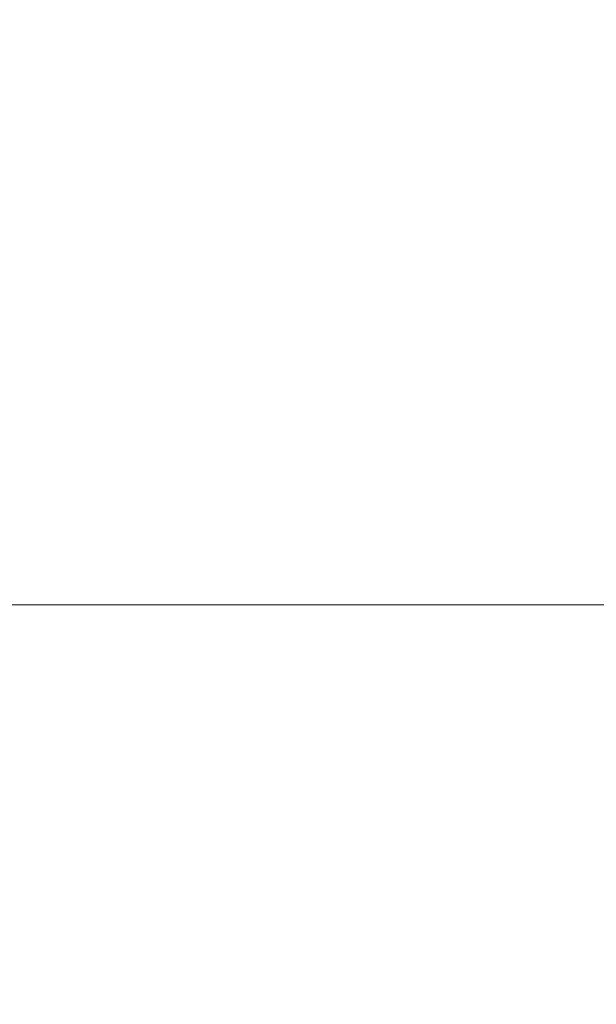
# Model space of a CAD drawing. Header units: centimetres. Extents: x -26 to 27.3, y 37.2 to 39.
# Tile 171 of 256: x -8.1225 to -8.101, y 38.8852 to 38.9219. Entities that reach past the tile are written whole.
import ezdxf

# ---------------------------------------------------------------- set-up
doc = ezdxf.new("R2010")
doc.units = ezdxf.units.CM
doc.header["$LTSCALE"] = 2.54
doc.layers.add('Lucido design-1', color=7, linetype='Continuous')

# ---------------------------------------------------------------- blocks, each defined once
blk = doc.blocks.new('Gruppo-6-1')
at = {"color": 7, "linetype": 'Continuous', "lineweight": 9}
for points, invisible_edges in [([(-25.859734, 38.925276, -349.285885), (-25.859734, 38.921753, -349.285049), (27.240266, 38.921753, -349.285049), (27.240266, 38.925276, -349.285885)], 10), ([(-25.859734, 38.925276, -373.252648), (-25.859734, 38.921753, -373.251812), (27.240266, 38.921753, -373.251812), (27.240266, 38.925276, -373.252648)], 10), ([(-8.118746, 38.925349, -350.07032), (-8.117712, 38.923587, -350.07032), (-8.120842, 38.921838, -350.072196), (-8.121799, 38.923469, -350.072196)], 15), ([(-8.118746, 38.925349, -374.037083), (-8.117712, 38.923587, -374.037083), (-8.120842, 38.921838, -374.038959), (-8.121799, 38.923469, -374.038959)], 15), ([(-8.114647, 38.925299, -350.068299), (-8.113619, 38.923363, -350.068299), (-8.116754, 38.921782, -350.07032), (-8.117712, 38.923587, -350.07032)], 15), ([(-8.114647, 38.925299, -374.035062), (-8.113619, 38.923363, -374.035062), (-8.116754, 38.921782, -374.037083), (-8.117712, 38.923587, -374.037083)], 15), ([(-8.1035, 38.925531, -350.061354), (-8.102472, 38.923122, -350.061354), (-8.105531, 38.921893, -350.063831), (-8.106504, 38.924173, -350.063831)], 15), ([(-8.1035, 38.925531, -374.028117), (-8.102472, 38.923122, -374.028117), (-8.105531, 38.921893, -374.030594), (-8.106504, 38.924173, -374.030594)], 15), ([(-8.122825, 38.925058, -350.072196), (-8.121799, 38.923469, -350.072196), (-8.124911, 38.921553, -350.073923), (-8.125853, 38.923012, -350.073923)], 15), ([(-8.122825, 38.925058, -374.038959), (-8.121799, 38.923469, -374.038959), (-8.124911, 38.921553, -374.040686), (-8.125853, 38.923012, -374.040686)], 15), ([(-8.110557, 38.924906, -350.066134), (-8.109549, 38.922797, -350.066134), (-8.112674, 38.921384, -350.068299), (-8.113619, 38.923363, -350.068299)], 15), ([(-8.110557, 38.924906, -374.032898), (-8.109549, 38.922797, -374.032898), (-8.112674, 38.921384, -374.035062), (-8.113619, 38.923363, -374.035062)], 15), ([(-8.106504, 38.924173, -350.063831), (-8.105531, 38.921893, -350.063831), (-8.108631, 38.920647, -350.066134), (-8.109549, 38.922797, -350.066134)], 15), ([(-8.106504, 38.924173, -374.030594), (-8.105531, 38.921893, -374.030594), (-8.108631, 38.920647, -374.032898), (-8.109549, 38.922797, -374.032898)], 15), ([(-8.09955, 38.924296, -350.058779), (-8.098578, 38.92172, -350.058779), (-8.101547, 38.920671, -350.061354), (-8.102472, 38.923122, -350.061354)], 15), ([(-8.09955, 38.924296, -374.025542), (-8.098578, 38.92172, -374.025542), (-8.101547, 38.920671, -374.028117), (-8.102472, 38.923122, -374.028117)], 15), ([(-8.121799, 38.923469, -350.072196), (-8.120842, 38.921838, -350.072196), (-8.124033, 38.920056, -350.073923), (-8.124911, 38.921553, -350.073923)], 15), ([(-8.121799, 38.923469, -374.038959), (-8.120842, 38.921838, -374.038959), (-8.124033, 38.920056, -374.040686), (-8.124911, 38.921553, -374.040686)], 15), ([(-8.117712, 38.923587, -350.07032), (-8.116754, 38.921782, -350.07032), (-8.119955, 38.920168, -350.072196), (-8.120842, 38.921838, -350.072196)], 15), ([(-8.117712, 38.923587, -374.037083), (-8.116754, 38.921782, -374.037083), (-8.119955, 38.920168, -374.038959), (-8.120842, 38.921838, -374.038959)], 15), ([(-8.113619, 38.923363, -350.068299), (-8.112674, 38.921384, -350.068299), (-8.115873, 38.919938, -350.07032), (-8.116754, 38.921782, -350.07032)], 15), ([(-8.113619, 38.923363, -374.035062), (-8.112674, 38.921384, -374.035062), (-8.115873, 38.919938, -374.037083), (-8.116754, 38.921782, -374.037083)], 15), ([(-8.102472, 38.923122, -350.061354), (-8.101547, 38.920671, -350.061354), (-8.104655, 38.919573, -350.063831), (-8.105531, 38.921893, -350.063831)], 15), ([(-8.102472, 38.923122, -374.028117), (-8.101547, 38.920671, -374.028117), (-8.104655, 38.919573, -374.030594), (-8.105531, 38.921893, -374.030594)], 15), ([(-8.109549, 38.922797, -350.066134), (-8.108631, 38.920647, -350.066134), (-8.111813, 38.919368, -350.068299), (-8.112674, 38.921384, -350.068299)], 15), ([(-8.109549, 38.922797, -374.032898), (-8.108631, 38.920647, -374.032898), (-8.111813, 38.919368, -374.035062), (-8.112674, 38.921384, -374.035062)], 15), ([(27.240266, 38.921101, -349.284894), (27.240266, 38.921753, -349.285049), (-25.859734, 38.921753, -349.285049), (-25.859734, 38.921101, -349.284894)], 10), ([(27.240266, 38.921101, -373.251657), (27.240266, 38.921753, -373.251812), (-25.859734, 38.921753, -373.251812), (-25.859734, 38.921101, -373.251657)], 10), ([(-8.120842, 38.921838, -350.072196), (-8.119955, 38.920168, -350.072196), (-8.123219, 38.918523, -350.073923), (-8.124033, 38.920056, -350.073923)], 15), ([(-8.120842, 38.921838, -374.038959), (-8.119955, 38.920168, -374.038959), (-8.123219, 38.918523, -374.040686), (-8.124033, 38.920056, -374.040686)], 15), ([(-8.116754, 38.921782, -350.07032), (-8.115873, 38.919938, -350.07032), (-8.11914, 38.918462, -350.072196), (-8.119955, 38.920168, -350.072196)], 15), ([(-8.116754, 38.921782, -374.037083), (-8.115873, 38.919938, -374.037083), (-8.11914, 38.918462, -374.038959), (-8.119955, 38.920168, -374.038959)], 15), ([(-8.105531, 38.921893, -350.063831), (-8.104655, 38.919573, -350.063831), (-8.107806, 38.918459, -350.066134), (-8.108631, 38.920647, -350.066134)], 15), ([(-8.105531, 38.921893, -374.030594), (-8.104655, 38.919573, -374.030594), (-8.107806, 38.918459, -374.032898), (-8.108631, 38.920647, -374.032898)], 15), ([(-8.098578, 38.92172, -350.058779), (-8.097716, 38.919105, -350.058779), (-8.100727, 38.918183, -350.061354), (-8.101547, 38.920671, -350.061354)], 15), ([(-8.098578, 38.92172, -374.025542), (-8.097716, 38.919105, -374.025542), (-8.100727, 38.918183, -374.028117), (-8.101547, 38.920671, -374.028117)], 15), ([(-8.112674, 38.921384, -350.068299), (-8.111813, 38.919368, -350.068299), (-8.115071, 38.918059, -350.07032), (-8.115873, 38.919938, -350.07032)], 15), ([(-8.112674, 38.921384, -374.035062), (-8.111813, 38.919368, -374.035062), (-8.115071, 38.918059, -374.037083), (-8.115873, 38.919938, -374.037083)], 15), ([(-25.859734, 38.921101, -349.284894), (-25.859734, 38.917475, -349.284197), (27.240266, 38.917475, -349.284197), (27.240266, 38.921101, -349.284894)], 10), ([(-25.859734, 38.921101, -373.251657), (-25.859734, 38.917475, -373.25096), (27.240266, 38.917475, -373.25096), (27.240266, 38.921101, -373.251657)], 10), ([(-8.108631, 38.920647, -350.066134), (-8.107806, 38.918459, -350.066134), (-8.111039, 38.917317, -350.068299), (-8.111813, 38.919368, -350.068299)], 15), ([(-8.108631, 38.920647, -374.032898), (-8.107806, 38.918459, -374.032898), (-8.111039, 38.917317, -374.035062), (-8.111813, 38.919368, -374.035062)], 15), ([(-8.101547, 38.920671, -350.061354), (-8.100727, 38.918183, -350.061354), (-8.103879, 38.917217, -350.063831), (-8.104655, 38.919573, -350.063831)], 15), ([(-8.101547, 38.920671, -374.028117), (-8.100727, 38.918183, -374.028117), (-8.103879, 38.917217, -374.030594), (-8.104655, 38.919573, -374.030594)], 15), ([(-8.119955, 38.920168, -350.072196), (-8.11914, 38.918462, -350.072196), (-8.12247, 38.916956, -350.073923), (-8.123219, 38.918523, -350.073923)], 15), ([(-8.119955, 38.920168, -374.038959), (-8.11914, 38.918462, -374.038959), (-8.12247, 38.916956, -374.040686), (-8.123219, 38.918523, -374.040686)], 15), ([(-8.115873, 38.919938, -350.07032), (-8.115071, 38.918059, -350.07032), (-8.118398, 38.916722, -350.072196), (-8.11914, 38.918462, -350.072196)], 15), ([(-8.115873, 38.919938, -374.037083), (-8.115071, 38.918059, -374.037083), (-8.118398, 38.916722, -374.038959), (-8.11914, 38.918462, -374.038959)], 15), ([(-8.111813, 38.919368, -350.068299), (-8.111039, 38.917317, -350.068299), (-8.114349, 38.916147, -350.07032), (-8.115071, 38.918059, -350.07032)], 15), ([(-8.111813, 38.919368, -374.035062), (-8.111039, 38.917317, -374.035062), (-8.114349, 38.916147, -374.037083), (-8.115071, 38.918059, -374.037083)], 15), ([(-8.104655, 38.919573, -350.063831), (-8.103879, 38.917217, -350.063831), (-8.107074, 38.916239, -350.066134), (-8.107806, 38.918459, -350.066134)], 15), ([(-8.104655, 38.919573, -374.030594), (-8.103879, 38.917217, -374.030594), (-8.107074, 38.916239, -374.032898), (-8.107806, 38.918459, -374.032898)], 15), ([(-8.123219, 38.918523, -350.073923), (-8.12247, 38.916956, -350.073923), (-8.125857, 38.915425, -350.075499), (-8.126538, 38.916849, -350.075499)], 15), ([(-8.123219, 38.918523, -374.040686), (-8.12247, 38.916956, -374.040686), (-8.125857, 38.915425, -374.042262), (-8.126538, 38.916849, -374.042262)], 15), ([(-8.11914, 38.918462, -350.072196), (-8.118398, 38.916722, -350.072196), (-8.121789, 38.91536, -350.073923), (-8.12247, 38.916956, -350.073923)], 15), ([(-8.11914, 38.918462, -374.038959), (-8.118398, 38.916722, -374.038959), (-8.121789, 38.91536, -374.040686), (-8.12247, 38.916956, -374.040686)], 15), ([(-8.107806, 38.918459, -350.066134), (-8.107074, 38.916239, -350.066134), (-8.110353, 38.915235, -350.068299), (-8.111039, 38.917317, -350.068299)], 15), ([(-8.107806, 38.918459, -374.032898), (-8.107074, 38.916239, -374.032898), (-8.110353, 38.915235, -374.035062), (-8.111039, 38.917317, -374.035062)], 15), ([(-8.115071, 38.918059, -350.07032), (-8.114349, 38.916147, -350.07032), (-8.11773, 38.914953, -350.072196), (-8.118398, 38.916722, -350.072196)], 15), ([(-8.115071, 38.918059, -374.037083), (-8.114349, 38.916147, -374.037083), (-8.11773, 38.914953, -374.038959), (-8.118398, 38.916722, -374.038959)], 15), ([(-8.100727, 38.918183, -350.061354), (-8.100013, 38.915662, -350.061354), (-8.103203, 38.914831, -350.063831), (-8.103879, 38.917217, -350.063831)], 15), ([(-8.100727, 38.918183, -374.028117), (-8.100013, 38.915662, -374.028117), (-8.103203, 38.914831, -374.030594), (-8.103879, 38.917217, -374.030594)], 15), ([(27.240266, 38.91688, -349.284083), (27.240266, 38.917475, -349.284197), (-25.859734, 38.917475, -349.284197), (-25.859734, 38.91688, -349.284083)], 10), ([(27.240266, 38.91688, -373.250846), (27.240266, 38.917475, -373.25096), (-25.859734, 38.917475, -373.25096), (-25.859734, 38.91688, -373.250846)], 10), ([(-8.111039, 38.917317, -350.068299), (-8.110353, 38.915235, -350.068299), (-8.11371, 38.914207, -350.07032), (-8.114349, 38.916147, -350.07032)], 15), ([(-8.111039, 38.917317, -374.035062), (-8.110353, 38.915235, -374.035062), (-8.11371, 38.914207, -374.037083), (-8.114349, 38.916147, -374.037083)], 15), ([(-8.103879, 38.917217, -350.063831), (-8.103203, 38.914831, -350.063831), (-8.106437, 38.913989, -350.066134), (-8.107074, 38.916239, -350.066134)], 15), ([(-8.103879, 38.917217, -374.030594), (-8.103203, 38.914831, -374.030594), (-8.106437, 38.913989, -374.032898), (-8.107074, 38.916239, -374.032898)], 15), ([(-25.859734, 38.91688, -349.284083), (-25.859734, 38.913163, -349.283532), (27.240266, 38.913163, -349.283532), (27.240266, 38.91688, -349.284083)], 10), ([(-25.859734, 38.91688, -373.250846), (-25.859734, 38.913163, -373.250295), (27.240266, 38.913163, -373.250295), (27.240266, 38.91688, -373.250846)], 10), ([(-8.12247, 38.916956, -350.073923), (-8.121789, 38.91536, -350.073923), (-8.125238, 38.913974, -350.075499), (-8.125857, 38.915425, -350.075499)], 15), ([(-8.12247, 38.916956, -374.040686), (-8.121789, 38.91536, -374.040686), (-8.125238, 38.913974, -374.042262), (-8.125857, 38.915425, -374.042262)], 15), ([(-8.118398, 38.916722, -350.072196), (-8.11773, 38.914953, -350.072196), (-8.121176, 38.913735, -350.073923), (-8.121789, 38.91536, -350.073923)], 15), ([(-8.118398, 38.916722, -374.038959), (-8.11773, 38.914953, -374.038959), (-8.121176, 38.913735, -374.040686), (-8.121789, 38.91536, -374.040686)], 15), ([(-8.114349, 38.916147, -350.07032), (-8.11371, 38.914207, -350.07032), (-8.117138, 38.913157, -350.072196), (-8.11773, 38.914953, -350.072196)], 15), ([(-8.114349, 38.916147, -374.037083), (-8.11371, 38.914207, -374.037083), (-8.117138, 38.913157, -374.038959), (-8.11773, 38.914953, -374.038959)], 15), ([(-8.107074, 38.916239, -350.066134), (-8.106437, 38.913989, -350.066134), (-8.109756, 38.913125, -350.068299), (-8.110353, 38.915235, -350.068299)], 15), ([(-8.107074, 38.916239, -374.032898), (-8.106437, 38.913989, -374.032898), (-8.109756, 38.913125, -374.035062), (-8.110353, 38.915235, -374.035062)], 15), ([(-8.121789, 38.91536, -350.073923), (-8.121176, 38.913735, -350.073923), (-8.124681, 38.912497, -350.075499), (-8.125238, 38.913974, -350.075499)], 15), ([(-8.121789, 38.91536, -374.040686), (-8.121176, 38.913735, -374.040686), (-8.124681, 38.912497, -374.042262), (-8.125238, 38.913974, -374.042262)], 15), ([(-8.100013, 38.915662, -350.061354), (-8.099407, 38.913113, -350.061354), (-8.102629, 38.912419, -350.063831), (-8.103203, 38.914831, -350.063831)], 15), ([(-8.100013, 38.915662, -374.028117), (-8.099407, 38.913113, -374.028117), (-8.102629, 38.912419, -374.030594), (-8.103203, 38.914831, -374.030594)], 15), ([(-8.11773, 38.914953, -350.072196), (-8.117138, 38.913157, -350.072196), (-8.120632, 38.912087, -350.073923), (-8.121176, 38.913735, -350.073923)], 15), ([(-8.11773, 38.914953, -374.038959), (-8.117138, 38.913157, -374.038959), (-8.120632, 38.912087, -374.040686), (-8.121176, 38.913735, -374.040686)], 15), ([(-8.110353, 38.915235, -350.068299), (-8.109756, 38.913125, -350.068299), (-8.113153, 38.912241, -350.07032), (-8.11371, 38.914207, -350.07032)], 15), ([(-8.110353, 38.915235, -374.035062), (-8.109756, 38.913125, -374.035062), (-8.113153, 38.912241, -374.037083), (-8.11371, 38.914207, -374.037083)], 15), ([(-8.103203, 38.914831, -350.063831), (-8.102629, 38.912419, -350.063831), (-8.105896, 38.911715, -350.066134), (-8.106437, 38.913989, -350.066134)], 15), ([(-8.103203, 38.914831, -374.030594), (-8.102629, 38.912419, -374.030594), (-8.105896, 38.911715, -374.032898), (-8.106437, 38.913989, -374.032898)], 15), ([(-8.11371, 38.914207, -350.07032), (-8.113153, 38.912241, -350.07032), (-8.116623, 38.911337, -350.072196), (-8.117138, 38.913157, -350.072196)], 15), ([(-8.11371, 38.914207, -374.037083), (-8.113153, 38.912241, -374.037083), (-8.116623, 38.911337, -374.038959), (-8.117138, 38.913157, -374.038959)], 15), ([(-8.106437, 38.913989, -350.066134), (-8.105896, 38.911715, -350.066134), (-8.109248, 38.910992, -350.068299), (-8.109756, 38.913125, -350.068299)], 15), ([(-8.106437, 38.913989, -374.032898), (-8.105896, 38.911715, -374.032898), (-8.109248, 38.910992, -374.035062), (-8.109756, 38.913125, -374.035062)], 15), ([(-8.121176, 38.913735, -350.073923), (-8.120632, 38.912087, -350.073923), (-8.124187, 38.910998, -350.075499), (-8.124681, 38.912497, -350.075499)], 15), ([(-8.121176, 38.913735, -374.040686), (-8.120632, 38.912087, -374.040686), (-8.124187, 38.910998, -374.042262), (-8.124681, 38.912497, -374.042262)], 15), ([(27.240266, 38.912621, -349.283452), (27.240266, 38.913163, -349.283532), (-25.859734, 38.913163, -349.283532), (-25.859734, 38.912621, -349.283452)], 10), ([(27.240266, 38.912621, -373.250215), (27.240266, 38.913163, -373.250295), (-25.859734, 38.913163, -373.250295), (-25.859734, 38.912621, -373.250215)], 10), ([(-8.117138, 38.913157, -350.072196), (-8.116623, 38.911337, -350.072196), (-8.120159, 38.910416, -350.073923), (-8.120632, 38.912087, -350.073923)], 15), ([(-8.117138, 38.913157, -374.038959), (-8.116623, 38.911337, -374.038959), (-8.120159, 38.910416, -374.040686), (-8.120632, 38.912087, -374.040686)], 15), ([(-8.109756, 38.913125, -350.068299), (-8.109248, 38.910992, -350.068299), (-8.11268, 38.910253, -350.07032), (-8.113153, 38.912241, -350.07032)], 15), ([(-8.109756, 38.913125, -374.035062), (-8.109248, 38.910992, -374.035062), (-8.11268, 38.910253, -374.037083), (-8.113153, 38.912241, -374.037083)], 15), ([(-8.099407, 38.913113, -350.061354), (-8.098909, 38.910541, -350.061354), (-8.102158, 38.909984, -350.063831), (-8.102629, 38.912419, -350.063831)], 15), ([(-8.099407, 38.913113, -374.028117), (-8.098909, 38.910541, -374.028117), (-8.102158, 38.909984, -374.030594), (-8.102629, 38.912419, -374.030594)], 15), ([(-25.859734, 38.912621, -349.283452), (-25.859734, 38.908827, -349.283057), (27.240266, 38.908827, -349.283057), (27.240266, 38.912621, -349.283452)], 10), ([(-25.859734, 38.912621, -373.250215), (-25.859734, 38.908827, -373.24982), (27.240266, 38.908827, -373.24982), (27.240266, 38.912621, -373.250215)], 10), ([(-8.102629, 38.912419, -350.063831), (-8.102158, 38.909984, -350.063831), (-8.105452, 38.90942, -350.066134), (-8.105896, 38.911715, -350.066134)], 15), ([(-8.102629, 38.912419, -374.030594), (-8.102158, 38.909984, -374.030594), (-8.105452, 38.90942, -374.032898), (-8.105896, 38.911715, -374.032898)], 15), ([(-8.120632, 38.912087, -350.073923), (-8.120159, 38.910416, -350.073923), (-8.123757, 38.90948, -350.075499), (-8.124187, 38.910998, -350.075499)], 15), ([(-8.120632, 38.912087, -374.040686), (-8.120159, 38.910416, -374.040686), (-8.123757, 38.90948, -374.042262), (-8.124187, 38.910998, -374.042262)], 15), ([(-8.113153, 38.912241, -350.07032), (-8.11268, 38.910253, -350.07032), (-8.116185, 38.909497, -350.072196), (-8.116623, 38.911337, -350.072196)], 15), ([(-8.113153, 38.912241, -374.037083), (-8.11268, 38.910253, -374.037083), (-8.116185, 38.909497, -374.038959), (-8.116623, 38.911337, -374.038959)], 15), ([(-8.105896, 38.911715, -350.066134), (-8.105452, 38.90942, -350.066134), (-8.108832, 38.90884, -350.068299), (-8.109248, 38.910992, -350.068299)], 15), ([(-8.105896, 38.911715, -374.032898), (-8.105452, 38.90942, -374.032898), (-8.108832, 38.90884, -374.035062), (-8.109248, 38.910992, -374.035062)], 15), ([(-8.116623, 38.911337, -350.072196), (-8.116185, 38.909497, -350.072196), (-8.119758, 38.908727, -350.073923), (-8.120159, 38.910416, -350.073923)], 15), ([(-8.116623, 38.911337, -374.038959), (-8.116185, 38.909497, -374.038959), (-8.119758, 38.908727, -374.040686), (-8.120159, 38.910416, -374.040686)], 15), ([(-8.109248, 38.910992, -350.068299), (-8.108832, 38.90884, -350.068299), (-8.112292, 38.908247, -350.07032), (-8.11268, 38.910253, -350.07032)], 15), ([(-8.109248, 38.910992, -374.035062), (-8.108832, 38.90884, -374.035062), (-8.112292, 38.908247, -374.037083), (-8.11268, 38.910253, -374.037083)], 15), ([(-8.120159, 38.910416, -350.073923), (-8.119758, 38.908727, -350.073923), (-8.123391, 38.907944, -350.075499), (-8.123757, 38.90948, -350.075499)], 15), ([(-8.120159, 38.910416, -374.040686), (-8.119758, 38.908727, -374.040686), (-8.123391, 38.907944, -374.042262), (-8.123757, 38.90948, -374.042262)], 15), ([(-8.11268, 38.910253, -350.07032), (-8.112292, 38.908247, -350.07032), (-8.115826, 38.907641, -350.072196), (-8.116185, 38.909497, -350.072196)], 15), ([(-8.11268, 38.910253, -374.037083), (-8.112292, 38.908247, -374.037083), (-8.115826, 38.907641, -374.038959), (-8.116185, 38.909497, -374.038959)], 15), ([(-8.098909, 38.910541, -350.061354), (-8.098522, 38.907951, -350.061354), (-8.101791, 38.907532, -350.063831), (-8.102158, 38.909984, -350.063831)], 15), ([(-8.098909, 38.910541, -374.028117), (-8.098522, 38.907951, -374.028117), (-8.101791, 38.907532, -374.030594), (-8.102158, 38.909984, -374.030594)], 15), ([(-8.102158, 38.909984, -350.063831), (-8.101791, 38.907532, -350.063831), (-8.105106, 38.907107, -350.066134), (-8.105452, 38.90942, -350.066134)], 15), ([(-8.102158, 38.909984, -374.030594), (-8.101791, 38.907532, -374.030594), (-8.105106, 38.907107, -374.032898), (-8.105452, 38.90942, -374.032898)], 15), ([(-8.116185, 38.909497, -350.072196), (-8.115826, 38.907641, -350.072196), (-8.119428, 38.907023, -350.073923), (-8.119758, 38.908727, -350.073923)], 15), ([(-8.116185, 38.909497, -374.038959), (-8.115826, 38.907641, -374.038959), (-8.119428, 38.907023, -374.040686), (-8.119758, 38.908727, -374.040686)], 15), ([(-8.105452, 38.90942, -350.066134), (-8.105106, 38.907107, -350.066134), (-8.108508, 38.906672, -350.068299), (-8.108832, 38.90884, -350.068299)], 15), ([(-8.105452, 38.90942, -374.032898), (-8.105106, 38.907107, -374.032898), (-8.108508, 38.906672, -374.035062), (-8.108832, 38.90884, -374.035062)], 15), ([(27.240266, 38.908331, -349.283005), (27.240266, 38.908827, -349.283057), (-25.859734, 38.908827, -349.283057), (-25.859734, 38.908331, -349.283005)], 10), ([(27.240266, 38.908331, -373.249768), (27.240266, 38.908827, -373.24982), (-25.859734, 38.908827, -373.24982), (-25.859734, 38.908331, -373.249768)], 10), ([(-8.119758, 38.908727, -350.073923), (-8.119428, 38.907023, -350.073923), (-8.123092, 38.906395, -350.075499), (-8.123391, 38.907944, -350.075499)], 15), ([(-8.119758, 38.908727, -374.040686), (-8.119428, 38.907023, -374.040686), (-8.123092, 38.906395, -374.042262), (-8.123391, 38.907944, -374.042262)], 15), ([(-8.108832, 38.90884, -350.068299), (-8.108508, 38.906672, -350.068299), (-8.11199, 38.906226, -350.07032), (-8.112292, 38.908247, -350.07032)], 15), ([(-8.108832, 38.90884, -374.035062), (-8.108508, 38.906672, -374.035062), (-8.11199, 38.906226, -374.037083), (-8.112292, 38.908247, -374.037083)], 15), ([(-25.859734, 38.908331, -349.283005), (-25.859734, 38.904473, -349.28277), (27.240266, 38.904473, -349.28277), (27.240266, 38.908331, -349.283005)], 10), ([(-25.859734, 38.908331, -373.249768), (-25.859734, 38.904473, -373.249534), (27.240266, 38.904473, -373.249534), (27.240266, 38.908331, -373.249768)], 10), ([(-8.112292, 38.908247, -350.07032), (-8.11199, 38.906226, -350.07032), (-8.115546, 38.90577, -350.072196), (-8.115826, 38.907641, -350.072196)], 15), ([(-8.112292, 38.908247, -374.037083), (-8.11199, 38.906226, -374.037083), (-8.115546, 38.90577, -374.038959), (-8.115826, 38.907641, -374.038959)], 15), ([(-8.115826, 38.907641, -350.072196), (-8.115546, 38.90577, -350.072196), (-8.119171, 38.905306, -350.073923), (-8.119428, 38.907023, -350.073923)], 15), ([(-8.115826, 38.907641, -374.038959), (-8.115546, 38.90577, -374.038959), (-8.119171, 38.905306, -374.040686), (-8.119428, 38.907023, -374.040686)], 15), ([(-8.098522, 38.907951, -350.061354), (-8.098244, 38.905346, -350.061354), (-8.101529, 38.905066, -350.063831), (-8.101791, 38.907532, -350.063831)], 15), ([(-8.098522, 38.907951, -374.028117), (-8.098244, 38.905346, -374.028117), (-8.101529, 38.905066, -374.030594), (-8.101791, 38.907532, -374.030594)], 15), ([(-8.101791, 38.907532, -350.063831), (-8.101529, 38.905066, -350.063831), (-8.104858, 38.904783, -350.066134), (-8.105106, 38.907107, -350.066134)], 15), ([(-8.101791, 38.907532, -374.030594), (-8.101529, 38.905066, -374.030594), (-8.104858, 38.904783, -374.032898), (-8.105106, 38.907107, -374.032898)], 15), ([(-8.119428, 38.907023, -350.073923), (-8.119171, 38.905306, -350.073923), (-8.122858, 38.904834, -350.075499), (-8.123092, 38.906395, -350.075499)], 15), ([(-8.119428, 38.907023, -374.040686), (-8.119171, 38.905306, -374.040686), (-8.122858, 38.904834, -374.042262), (-8.123092, 38.906395, -374.042262)], 15), ([(-8.105106, 38.907107, -350.066134), (-8.104858, 38.904783, -350.066134), (-8.108275, 38.904492, -350.068299), (-8.108508, 38.906672, -350.068299)], 15), ([(-8.105106, 38.907107, -374.032898), (-8.104858, 38.904783, -374.032898), (-8.108275, 38.904492, -374.035062), (-8.108508, 38.906672, -374.035062)], 15), ([(-8.108508, 38.906672, -350.068299), (-8.108275, 38.904492, -350.068299), (-8.111773, 38.904194, -350.07032), (-8.11199, 38.906226, -350.07032)], 15), ([(-8.108508, 38.906672, -374.035062), (-8.108275, 38.904492, -374.035062), (-8.111773, 38.904194, -374.037083), (-8.11199, 38.906226, -374.037083)], 15), ([(-8.11199, 38.906226, -350.07032), (-8.111773, 38.904194, -350.07032), (-8.115346, 38.90389, -350.072196), (-8.115546, 38.90577, -350.072196)], 15), ([(-8.11199, 38.906226, -374.037083), (-8.111773, 38.904194, -374.037083), (-8.115346, 38.90389, -374.038959), (-8.115546, 38.90577, -374.038959)], 15), ([(-8.115546, 38.90577, -350.072196), (-8.115346, 38.90389, -350.072196), (-8.118987, 38.90358, -350.073923), (-8.119171, 38.905306, -350.073923)], 15), ([(-8.115546, 38.90577, -374.038959), (-8.115346, 38.90389, -374.038959), (-8.118987, 38.90358, -374.040686), (-8.119171, 38.905306, -374.040686)], 15), ([(-8.119171, 38.905306, -350.073923), (-8.118987, 38.90358, -350.073923), (-8.122691, 38.903265, -350.075499), (-8.122858, 38.904834, -350.075499)], 15), ([(-8.119171, 38.905306, -374.040686), (-8.118987, 38.90358, -374.040686), (-8.122691, 38.903265, -374.042262), (-8.122858, 38.904834, -374.042262)], 15), ([(-8.101529, 38.905066, -350.063831), (-8.101371, 38.902591, -350.063831), (-8.104709, 38.902449, -350.066134), (-8.104858, 38.904783, -350.066134)], 15), ([(-8.101529, 38.905066, -374.030594), (-8.101371, 38.902591, -374.030594), (-8.104709, 38.902449, -374.032898), (-8.104858, 38.904783, -374.032898)], 15), ([(-8.098244, 38.905346, -350.061354), (-8.098077, 38.902731, -350.061354), (-8.101371, 38.902591, -350.063831), (-8.101529, 38.905066, -350.063831)], 15), ([(-8.098244, 38.905346, -374.028117), (-8.098077, 38.902731, -374.028117), (-8.101371, 38.902591, -374.030594), (-8.101529, 38.905066, -374.030594)], 15), ([(-8.104858, 38.904783, -350.066134), (-8.104709, 38.902449, -350.066134), (-8.108136, 38.902304, -350.068299), (-8.108275, 38.904492, -350.068299)], 15), ([(-8.104858, 38.904783, -374.032898), (-8.104709, 38.902449, -374.032898), (-8.108136, 38.902304, -374.035062), (-8.108275, 38.904492, -374.035062)], 15), ([(27.240266, 38.904028, -349.282743), (27.240266, 38.904473, -349.28277), (-25.859734, 38.904473, -349.28277), (-25.859734, 38.904028, -349.282743)], 10), ([(27.240266, 38.904028, -373.249506), (27.240266, 38.904473, -373.249534), (-25.859734, 38.904473, -373.249534), (-25.859734, 38.904028, -373.249506)], 10), ([(-8.108275, 38.904492, -350.068299), (-8.108136, 38.902304, -350.068299), (-8.111643, 38.902155, -350.07032), (-8.111773, 38.904194, -350.07032)], 15), ([(-8.108275, 38.904492, -374.035062), (-8.108136, 38.902304, -374.035062), (-8.111643, 38.902155, -374.037083), (-8.111773, 38.904194, -374.037083)], 15), ([(-25.859734, 38.904028, -349.282743), (-25.859734, 38.900112, -349.282667), (27.240266, 38.900112, -349.282667), (27.240266, 38.904028, -349.282743)], 8), ([(-25.859734, 38.904028, -373.249506), (-25.859734, 38.900112, -373.24943), (27.240266, 38.900112, -373.24943), (27.240266, 38.904028, -373.249506)], 8), ([(-8.111773, 38.904194, -350.07032), (-8.111643, 38.902155, -350.07032), (-8.115225, 38.902003, -350.072196), (-8.115346, 38.90389, -350.072196)], 15), ([(-8.111773, 38.904194, -374.037083), (-8.111643, 38.902155, -374.037083), (-8.115225, 38.902003, -374.038959), (-8.115346, 38.90389, -374.038959)], 15), ([(-8.118987, 38.90358, -350.073923), (-8.118877, 38.901848, -350.073923), (-8.122591, 38.90169, -350.075499), (-8.122691, 38.903265, -350.075499)], 15), ([(-8.118987, 38.90358, -374.040686), (-8.118877, 38.901848, -374.040686), (-8.122591, 38.90169, -374.042262), (-8.122691, 38.903265, -374.042262)], 15), ([(-8.115346, 38.90389, -350.072196), (-8.115225, 38.902003, -350.072196), (-8.118877, 38.901848, -350.073923), (-8.118987, 38.90358, -350.073923)], 15), ([(-8.115346, 38.90389, -374.038959), (-8.115225, 38.902003, -374.038959), (-8.118877, 38.901848, -374.040686), (-8.118987, 38.90358, -374.040686)], 15), ([(-8.101371, 38.902591, -350.063831), (-8.101318, 38.900112, -350.063831), (-8.10466, 38.900112, -350.066134), (-8.104709, 38.902449, -350.066134)], 13), ([(-8.101371, 38.902591, -374.030594), (-8.101318, 38.900112, -374.030594), (-8.10466, 38.900112, -374.032898), (-8.104709, 38.902449, -374.032898)], 13), ([(-8.098077, 38.902731, -350.061354), (-8.098022, 38.900112, -350.061354), (-8.101318, 38.900112, -350.063831), (-8.101371, 38.902591, -350.063831)], 13), ([(-8.098077, 38.902731, -374.028117), (-8.098022, 38.900112, -374.028117), (-8.101318, 38.900112, -374.030594), (-8.101371, 38.902591, -374.030594)], 13), ([(-8.111643, 38.902155, -350.07032), (-8.1116, 38.900112, -350.07032), (-8.115185, 38.900112, -350.072196), (-8.115225, 38.902003, -350.072196)], 13), ([(-8.111643, 38.902155, -374.037083), (-8.1116, 38.900112, -374.037083), (-8.115185, 38.900112, -374.038959), (-8.115225, 38.902003, -374.038959)], 13), ([(-8.108136, 38.902304, -350.068299), (-8.108089, 38.900112, -350.068299), (-8.1116, 38.900112, -350.07032), (-8.111643, 38.902155, -350.07032)], 13), ([(-8.108136, 38.902304, -374.035062), (-8.108089, 38.900112, -374.035062), (-8.1116, 38.900112, -374.037083), (-8.111643, 38.902155, -374.037083)], 13), ([(-8.104709, 38.902449, -350.066134), (-8.10466, 38.900112, -350.066134), (-8.108089, 38.900112, -350.068299), (-8.108136, 38.902304, -350.068299)], 13), ([(-8.104709, 38.902449, -374.032898), (-8.10466, 38.900112, -374.032898), (-8.108089, 38.900112, -374.035062), (-8.108136, 38.902304, -374.035062)], 13), ([(-8.118877, 38.901848, -350.073923), (-8.11884, 38.900112, -350.073923), (-8.122557, 38.900112, -350.075499), (-8.122591, 38.90169, -350.075499)], 13), ([(-8.118877, 38.901848, -374.040686), (-8.11884, 38.900112, -374.040686), (-8.122557, 38.900112, -374.042262), (-8.122591, 38.90169, -374.042262)], 13), ([(-8.115225, 38.902003, -350.072196), (-8.115185, 38.900112, -350.072196), (-8.11884, 38.900112, -350.073923), (-8.118877, 38.901848, -350.073923)], 13), ([(-8.115225, 38.902003, -374.038959), (-8.115185, 38.900112, -374.038959), (-8.11884, 38.900112, -374.040686), (-8.118877, 38.901848, -374.040686)], 13), ([(-8.11941, 37.700112, -350.074176), (-8.122562, 37.700112, -350.075488), (-8.122557, 38.900112, -350.075499)], 10), ([(-8.11941, 37.700112, -374.040939), (-8.122562, 37.700112, -374.042251), (-8.122557, 38.900112, -374.042262)], 10), ([(-8.11941, 37.700112, -350.074176), (-8.122557, 38.900112, -350.075499), (-8.11884, 38.900112, -350.073923)], 9), ([(-8.11941, 37.700112, -374.040939), (-8.122557, 38.900112, -374.042262), (-8.11884, 38.900112, -374.040686)], 9), ([(-8.11884, 38.900112, -350.073923), (-8.118844, 37.700112, -350.073913), (-8.11941, 37.700112, -350.074176)], 9), ([(-8.11884, 38.900112, -374.040686), (-8.118844, 37.700112, -374.040676), (-8.11941, 37.700112, -374.040939)], 9), ([(-8.115685, 37.700112, -350.072442), (-8.118844, 37.700112, -350.073913), (-8.11884, 38.900112, -350.073923)], 10), ([(-8.115685, 37.700112, -374.039205), (-8.118844, 37.700112, -374.040676), (-8.11884, 38.900112, -374.040686)], 10), ([(-8.115685, 37.700112, -350.072442), (-8.11884, 38.900112, -350.073923), (-8.115185, 38.900112, -350.072196)], 9), ([(-8.115685, 37.700112, -374.039205), (-8.11884, 38.900112, -374.040686), (-8.115185, 38.900112, -374.038959)], 9), ([(-8.115185, 38.900112, -350.072196), (-8.11519, 37.700112, -350.072187), (-8.115685, 37.700112, -350.072442)], 9), ([(-8.115185, 38.900112, -374.038959), (-8.11519, 37.700112, -374.03895), (-8.115685, 37.700112, -374.039205)], 9), ([(-8.112037, 37.700112, -350.070559), (-8.11519, 37.700112, -350.072187), (-8.115185, 38.900112, -350.072196)], 10), ([(-8.112037, 37.700112, -374.037322), (-8.11519, 37.700112, -374.03895), (-8.115185, 38.900112, -374.038959)], 10), ([(-8.112037, 37.700112, -350.070559), (-8.115185, 38.900112, -350.072196), (-8.1116, 38.900112, -350.07032)], 9), ([(-8.112037, 37.700112, -374.037322), (-8.115185, 38.900112, -374.038959), (-8.1116, 38.900112, -374.037083)], 9), ([(-8.1116, 38.900112, -350.07032), (-8.111604, 37.700112, -350.070312), (-8.112037, 37.700112, -350.070559)], 9), ([(-8.1116, 38.900112, -374.037083), (-8.111604, 37.700112, -374.037075), (-8.112037, 37.700112, -374.037322)], 9), ([(-8.108473, 37.700112, -350.068529), (-8.111604, 37.700112, -350.070312), (-8.1116, 38.900112, -350.07032)], 10), ([(-8.108473, 37.700112, -374.035292), (-8.111604, 37.700112, -374.037075), (-8.1116, 38.900112, -374.037083)], 10), ([(-8.108473, 37.700112, -350.068529), (-8.1116, 38.900112, -350.07032), (-8.108089, 38.900112, -350.068299)], 9), ([(-8.108473, 37.700112, -374.035292), (-8.1116, 38.900112, -374.037083), (-8.108089, 38.900112, -374.035062)], 9), ([(-8.108089, 38.900112, -350.068299), (-8.108094, 37.700112, -350.068292), (-8.108473, 37.700112, -350.068529)], 9), ([(-8.108089, 38.900112, -374.035062), (-8.108094, 37.700112, -374.035055), (-8.108473, 37.700112, -374.035292)], 9), ([(-8.104998, 37.700112, -350.066356), (-8.108094, 37.700112, -350.068292), (-8.108089, 38.900112, -350.068299)], 10), ([(-8.104998, 37.700112, -374.033119), (-8.108094, 37.700112, -374.035055), (-8.108089, 38.900112, -374.035062)], 10), ([(-8.104998, 37.700112, -350.066356), (-8.108089, 38.900112, -350.068299), (-8.10466, 38.900112, -350.066134)], 9), ([(-8.104998, 37.700112, -374.033119), (-8.108089, 38.900112, -374.035062), (-8.10466, 38.900112, -374.032898)], 9), ([(-8.10466, 38.900112, -350.066134), (-8.104664, 37.700112, -350.066128), (-8.104998, 37.700112, -350.066356)], 9), ([(-8.10466, 38.900112, -374.032898), (-8.104664, 37.700112, -374.032891), (-8.104998, 37.700112, -374.033119)], 9), ([(-8.101618, 37.700112, -350.064046), (-8.104664, 37.700112, -350.066128), (-8.10466, 38.900112, -350.066134)], 10), ([(-8.101618, 37.700112, -374.030809), (-8.104664, 37.700112, -374.032891), (-8.10466, 38.900112, -374.032898)], 10), ([(-8.101618, 37.700112, -350.064046), (-8.10466, 38.900112, -350.066134), (-8.101318, 38.900112, -350.063831)], 9), ([(-8.101618, 37.700112, -374.030809), (-8.10466, 38.900112, -374.032898), (-8.101318, 38.900112, -374.030594)], 9), ([(-8.101318, 38.900112, -350.063831), (-8.101322, 37.700112, -350.063825), (-8.101618, 37.700112, -350.064046)], 9), ([(-8.101318, 38.900112, -374.030594), (-8.101322, 37.700112, -374.030588), (-8.101618, 37.700112, -374.030809)], 9), ([(-8.098338, 37.700112, -350.061601), (-8.101322, 37.700112, -350.063825), (-8.101318, 38.900112, -350.063831), (-8.098022, 38.900112, -350.061354)], 10), ([(-8.098338, 37.700112, -374.028364), (-8.101322, 37.700112, -374.030588), (-8.101318, 38.900112, -374.030594), (-8.098022, 38.900112, -374.028117)], 10)]:
    blk.add_3dface(points, dxfattribs=dict(at, invisible_edges=invisible_edges))
for points in [[(-25.859734, 38.900112, -349.282667), (-25.859734, 37.300112, -349.282667), (27.240266, 37.300112, -349.282667), (27.240266, 38.900112, -349.282667)], [(-25.859734, 38.900112, -373.24943), (-25.859734, 37.300112, -373.24943), (27.240266, 37.300112, -373.24943), (27.240266, 38.900112, -373.24943)]]:
    blk.add_3dface(points, dxfattribs=at)

msp = doc.modelspace()

# ---------------------------------------------------------------- block references
at = {"layer": 'Lucido design-1', "color": 7}
msp.add_blockref('Gruppo-6-1', (0, 0), dxfattribs=at)

doc.saveas('drawing.dxf')
